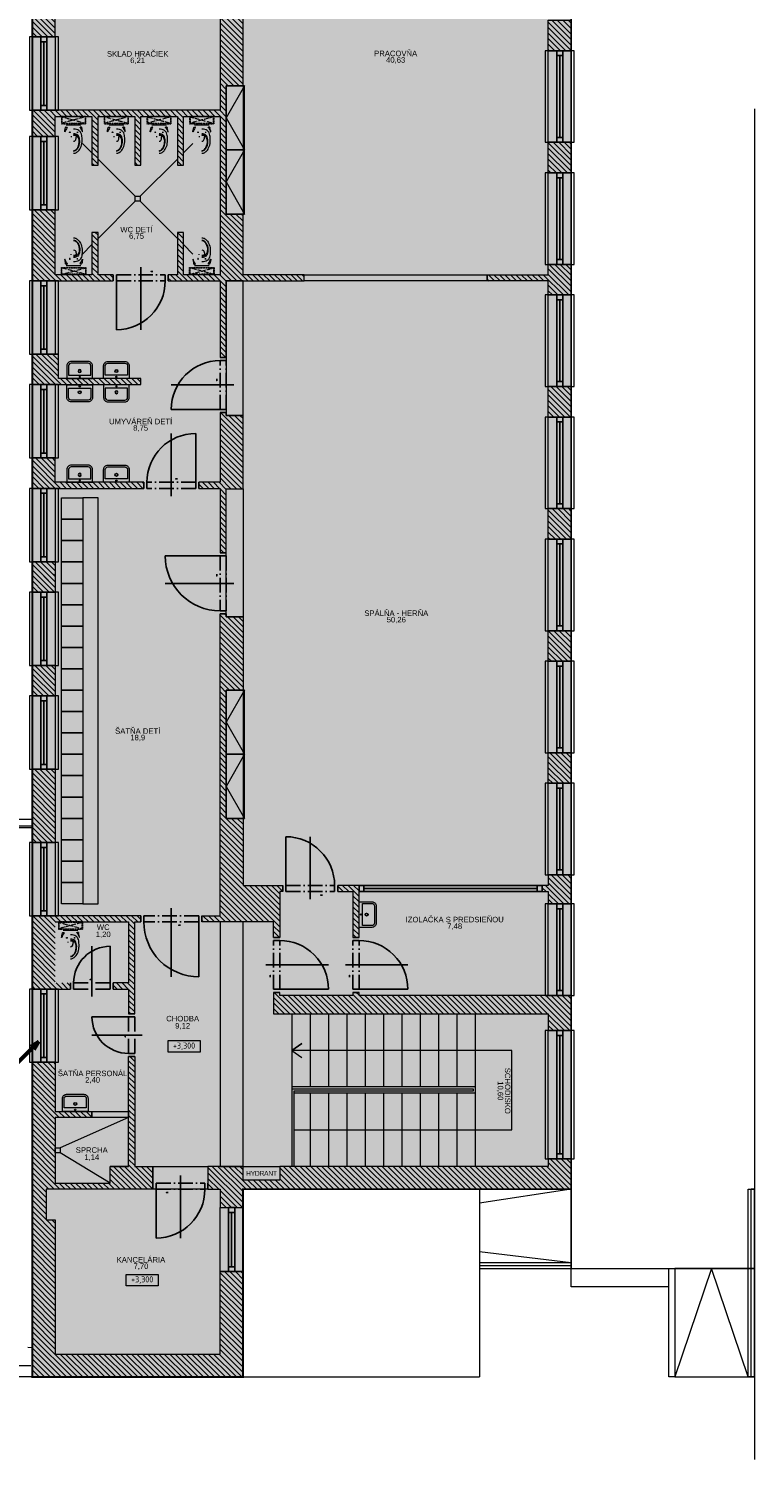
# Model space of a CAD drawing. Header units: millimetres. Extents: x 371321 to 690386, y -299082 to -101508.
# Tile 22 of 38: x 419688 to 431575, y -140048 to -116611. Entities that reach past the tile are written whole.
import ezdxf
from ezdxf.enums import TextEntityAlignment as Align

# ---------------------------------------------------------------- set-up
doc = ezdxf.new("R2010")
doc.units = ezdxf.units.MM
doc.header["$LTSCALE"] = 10
doc.header["$MEASUREMENT"] = 0
doc.linetypes.add('ACAD_ISO03W100', pattern=[30, 12, -18])
doc.linetypes.add('ACAD_ISO10W100', pattern=[18, 12, -3, 0, -3])
doc.layers.add('A47_ZARIADOVACKY_sanita', color=221, linetype='Continuous', lineweight=5)
doc.layers.add('ZTI-kan_st_splaskova', color=12, linetype='Continuous', lineweight=50)
doc.styles.add('ARIAL', font='arial.ttf')
doc.styles.add('ISOCP', font='isocp.shx', dxfattribs={"width": 0.9})
pattern_1 = [(315, (581898.624, 451177.61), (44.9012806, 44.9012806), [])]

# ---------------------------------------------------------------- blocks, each defined once
blk = doc.blocks.new('*U14')
for points in [[(-1120, 0), (-1200, 0), (-1200, 100), (-1120, 100)], [(0, 0), (-80, 0), (-80, 100), (0, 100)]]:
    blk.add_lwpolyline(points, close=True)
for points in [[(-1120, 100), (-80, 100)], [(-1120, 50), (-80, 50)], [(-1120, 0), (-80, 0)]]:
    blk.add_lwpolyline(points)
blk = doc.blocks.new('*U18')
for points in [[(-2020, 0), (-2100, 0), (-2100, 100), (-2020, 100)], [(0, 0), (-80, 0), (-80, 100), (0, 100)]]:
    blk.add_lwpolyline(points, close=True)
for points in [[(-2020, 100), (-80, 100)], [(-2020, 50), (-80, 50)], [(-2020, 0), (-80, 0)]]:
    blk.add_lwpolyline(points)
blk = doc.blocks.new('*U19')
for points in [[(-1420, 0), (-1500, 0), (-1500, 100), (-1420, 100)], [(0, 0), (-80, 0), (-80, 100), (0, 100)]]:
    blk.add_lwpolyline(points, close=True)
for points in [[(-1420, 100), (-80, 100)], [(-1420, 50), (-80, 50)], [(-1420, 0), (-80, 0)]]:
    blk.add_lwpolyline(points)
blk = doc.blocks.new('*U21')
for p, q in [((-50, 0), (-50, 100)), ((0, 0), (0, 100)), ((0, -800), (0, 0)), ((400, 224), (400, -800)), ((800, 0), (800, 100)), ((850, 0), (850, 100))]:
    blk.add_line(p, q)
at = {"linetype": 'ACAD_ISO10W100', "ltscale": 2}
for p, q in [((0, 100), (800, 100)), ((0, 0), (800, 0))]:
    blk.add_line(p, q, dxfattribs=at)
blk.add_lwpolyline([(200, 155), (230, 155), (230, 155), (200, 155)], close=True)
blk.add_arc((0, 0), 800, 270, 0)
blk = doc.blocks.new('*U22')
for points in [[(-2920, 0), (-3000, 0), (-3000, 100), (-2920, 100)], [(0, 0), (-80, 0), (-80, 100), (0, 100)]]:
    blk.add_lwpolyline(points, close=True)
for points in [[(-2920, 100), (-80, 100)], [(-2920, 50), (-80, 50)], [(-2920, 0), (-80, 0)]]:
    blk.add_lwpolyline(points)
blk = doc.blocks.new('*U23')
for p, q in [((-850, 0), (-850, 100)), ((-800, 0), (-800, 100)), ((-400, 224), (-400, -800)), ((0, 0), (0, 100)), ((0, -800), (0, 0)), ((50, 0), (50, 100))]:
    blk.add_line(p, q)
at = {"linetype": 'ACAD_ISO10W100', "ltscale": 2}
for p, q in [((0, 100), (-800, 100)), ((0, 0), (-800, 0))]:
    blk.add_line(p, q, dxfattribs=at)
blk.add_lwpolyline([(-600, 155), (-570, 155), (-570, 155), (-600, 155)], close=True)
blk.add_arc((0, 0), 800, 180, 270)
blk = doc.blocks.new('*U53')
for p, q in [((-400, -224), (-400, 800)), ((0, 800), (0, 0)), ((0, 0), (0, -100)), ((50, 0), (50, -100)), ((-850, 0), (-850, -100)), ((-800, 0), (-800, -100))]:
    blk.add_line(p, q)
at = {"linetype": 'ACAD_ISO10W100', "ltscale": 2}
for p, q in [((0, 0), (-800, 0)), ((0, -100), (-800, -100))]:
    blk.add_line(p, q, dxfattribs=at)
blk.add_lwpolyline([(-200, 55), (-170, 55), (-170, 55), (-200, 55)], close=True)
blk.add_arc((0, 0), 800, 90, 180)
blk = doc.blocks.new('*U54')
for p, q in [((0, 600), (0, 0)), ((300, -224), (300, 600)), ((-50, 0), (-50, -100)), ((0, 0), (0, -100)), ((600, 0), (600, -100)), ((650, 0), (650, -100))]:
    blk.add_line(p, q)
at = {"linetype": 'ACAD_ISO10W100', "ltscale": 2}
for p, q in [((0, 0), (600, 0)), ((0, -100), (600, -100))]:
    blk.add_line(p, q, dxfattribs=at)
blk.add_lwpolyline([(300, 55), (330, 55), (330, 55), (300, 55)], close=True)
blk.add_arc((0, 0), 600, 0, 90)
blk = doc.blocks.new('*U11')
for p, q in [((0, 900), (0, 0)), ((450, -224), (450, 900)), ((-50, 0), (-50, -100)), ((0, 0), (0, -100)), ((900, 0), (900, -100)), ((950, 0), (950, -100))]:
    blk.add_line(p, q)
at = {"linetype": 'ACAD_ISO10W100', "ltscale": 2}
for p, q in [((0, 0), (900, 0)), ((0, -100), (900, -100))]:
    blk.add_line(p, q, dxfattribs=at)
blk.add_lwpolyline([(300, 55), (330, 55), (330, 55), (300, 55)], close=True)
blk.add_arc((0, 0), 900, 0, 90)
blk = doc.blocks.new('*U26')
for p, q in [((-400, -224), (-400, 800)), ((0, 800), (0, 0)), ((0, 0), (0, -100)), ((50, 0), (50, -100)), ((-850, 0), (-850, -100)), ((-800, 0), (-800, -100))]:
    blk.add_line(p, q)
at = {"linetype": 'ACAD_ISO10W100', "ltscale": 2}
for p, q in [((0, 0), (-800, 0)), ((0, -100), (-800, -100))]:
    blk.add_line(p, q, dxfattribs=at)
blk.add_lwpolyline([(-500, 55), (-470, 55), (-470, 55), (-500, 55)], close=True)
blk.add_arc((0, 0), 800, 90, 180)
blk = doc.blocks.new('*U55')
for points in [[(-970, 0), (-1050, 0), (-1050, 100), (-970, 100)], [(0, 0), (-80, 0), (-80, 100), (0, 100)]]:
    blk.add_lwpolyline(points, close=True)
for points in [[(-970, 100), (-80, 100)], [(-970, 50), (-80, 50)], [(-970, 0), (-80, 0)]]:
    blk.add_lwpolyline(points)
blk = doc.blocks.new('wc ONE all')
at = {"layer": 'A47_ZARIADOVACKY_sanita'}
for p, q in [((-255.890457, 52.606141), (-273.256073, 52.603425)), ((-165.122986, 77.437424), (-187.622986, 77.437424)), ((-176.372986, 88.687424), (-176.372986, 66.187424)), ((-70.130188, 161.54052), (-70.130188, 133.461586)), ((-70.130188, 161.54052), (-70.130188, 133.461586)), ((-30, -150.59272), (-30, 150.59272)), ((-255.890457, -52.606123), (-273.256073, -52.603403)), ((-255.890457, -52.606123), (-273.256073, -52.603403)), ((-165.122986, -77.437408), (-187.622986, -77.437408)), ((-176.372986, -66.187408), (-176.372986, -88.687408)), ((-70.130188, -161.540504), (-70.130188, -133.46157))]:
    blk.add_line(p, q, dxfattribs=at)
at = {"layer": 'A47_ZARIADOVACKY_sanita', "linetype": 'ACAD_ISO03W100', "ltscale": 0.05}
for p, q in [((140, 240), (10, -240)), ((140, -240), (10, 240))]:
    blk.add_line(p, q, dxfattribs=at)
at = {"layer": 'A47_ZARIADOVACKY_sanita'}
for points in [[(-170.130188, 182.158577), (-169.027237, 183.049736), (-165.858551, 183.308434), (-160.843307, 183.002297), (-154.212585, 182.18322)], [(-169.317169, 180.879052), (-169.766373, 181.355523), (-170.03862, 181.782616), (-170.130188, 182.158577)], [(-154.212585, 173.107384), (-160.998886, 176.052803), (-166.16156, 178.703011), (-169.317169, 180.879052)], [(-154.212585, 182.18322), (-129.738174, 178.040169), (-104.034531, 172.450417), (-77.955353, 165.231011)], [(-77.955353, 133.308831), (-103.347336, 148.648583), (-129.032776, 161.976204), (-154.212585, 173.107384)], [(-70.130188, 161.54052), (-71.249313, 162.546059), (-74.141067, 163.888787), (-78.130188, 165.285729)], [(-78.130188, 133.423409), (-77.846924, 133.238961), (-77.56105, 133.059166), (-77.272797, 132.884453)], [(-77.272797, 132.884453), (-73.556702, 131.327004), (-71.048752, 131.57444), (-70.130188, 133.461586)], [(-169.317169, -180.879036), (-169.766373, -181.355491), (-170.03862, -181.782585), (-170.130188, -182.158561)], [(-170.130188, -182.158561), (-169.027237, -183.049705), (-165.858551, -183.308418), (-160.843307, -183.002265), (-154.212585, -182.183204)], [(-154.212585, -173.107368), (-160.998886, -176.052787), (-166.16156, -178.702995), (-169.317169, -180.879036)], [(-77.955353, -133.308815), (-103.347336, -148.648567), (-129.032776, -161.976188), (-154.212585, -173.107368)], [(-154.212585, -182.183204), (-129.738174, -178.040153), (-104.034531, -172.450386), (-77.955353, -165.230995)], [(-78.130188, -133.423393), (-77.846924, -133.238937), (-77.56105, -133.059143), (-77.272797, -132.884437)], [(-70.130188, -161.540504), (-71.249313, -162.546043), (-74.141067, -163.888771), (-78.130188, -165.285713)], [(-77.272797, -132.884437), (-73.556702, -131.32698), (-71.048752, -131.574417), (-70.130188, -133.46157)]]:
    blk.add_lwpolyline(points, dxfattribs=at)
at = {"layer": 'A47_ZARIADOVACKY_sanita', "linetype": 'ACAD_ISO03W100', "ltscale": 0.06}
blk.add_lwpolyline([(0, -250), (150, -250), (150, 250), (0, 250)], close=True, dxfattribs=at)
at = {"layer": 'A47_ZARIADOVACKY_sanita', "linetype": 'ACAD_ISO03W100', "ltscale": 0.04}
blk.add_lwpolyline([(10, -240), (140, -240), (140, 240), (10, 240)], close=True, dxfattribs=at)
at = {"layer": 'A47_ZARIADOVACKY_sanita'}
blk.add_circle((-176.372986, 77.437424), 7.5, dxfattribs=at)
for centre, radius, start, end in [((-316.598633, 0.00001), 43.942142, 179.9999960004, 230.6836779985), ((-316.598633, 0.00001), 43.942142, 179.9999960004, 230.6836779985), ((-480.153778, 0.00001), 236.657623, 348.7506870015, 0.0000000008), ((-480.153778, 0.00001), 236.657623, 348.7506870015, 0.0000000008), ((-358.416656, 0.00001), 127.985931, 343.4479829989, 0.0000000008), ((-492.211365, 0.000012), 113.878433, 180.0000909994, 212.1136400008), ((-424.078278, 42.762307), 194.319336, 212.1136400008, 233.1234399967), ((-492.211365, 0.000012), 68.878433, 180.0001019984, 212.1136739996), ((-492.211365, 0.000012), 61.33696, 180.0000679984, 212.1136669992), ((-424.078278, 42.762314), 149.319321, 212.1136510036, 233.1234399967), ((-424.078278, 42.762307), 141.777832, 212.1136470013, 233.1234360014), ((-377.183289, 105.273705), 272.465393, 233.1232069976, 244.0386580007), ((-377.183289, 105.273705), 272.465393, 233.1232069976, 244.0386580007), ((-377.183289, 105.273705), 227.465393, 233.1231919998, 253.6242679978), ((-377.183289, 105.273705), 219.923935, 233.1233899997, 239.863861), ((-352.092804, 156.805214), 329.780609, 244.0386730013, 266.1574330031), ((-365.016876, 149.546929), 264.580261, 242.3995440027, 272.4943159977), ((-356.918121, 174.236824), 299.34436, 253.6242600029, 276.5919039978), ((-324.683838, 564.887825), 738.782654, 266.1574169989, 269.0544279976), ((-361.03421, 58.12352), 173.070129, 272.4944529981, 288.0508580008), ((-299.81842, 20.48948), 70.426003, 230.6835779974, 258.5331500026), ((-299.81842, 20.48948), 70.425995, 230.6836009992, 258.533173), ((-328.631378, 325.698098), 499.560364, 269.0544279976, 280.2865450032), ((-328.631378, 325.698098), 499.560364, 269.0544279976, 280.2865450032), ((-344.885834, 70.117035), 194.531693, 276.5919270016, 293.1559749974), ((-273.256073, 151.436394), 204.039795, 258.5331340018, 269.9999010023), ((-273.256073, 151.436394), 204.039795, 258.5331340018, 269.9999010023), ((-345.923889, 11.758568), 124.305099, 288.0507199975, 306.571465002), ((-331.199036, -8.089084), 99.591743, 306.5715329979, 343.4480290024), ((-308.230347, -15.588206), 101.316711, 293.156075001, 341.7274019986), ((-255.889206, -44.606123), 8.000015, 269.9909969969, 348.7507319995), ((-255.889206, -44.606123), 8.000015, 269.9910129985, 348.7507319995), ((-276.263809, 37.155526), 206.304169, 280.2866589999, 295.085709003), ((-355.44046, 0.000006), 151.033783, 341.7273710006, 359.9999849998), ((-237.697922, -45.227571), 115.340988, 295.0856630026, 326.1162410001), ((-269.672165, -23.75494), 153.856232, 326.1162410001, 345.8050539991), ((-363.768982, 0.046383), 250.916595, 345.8050539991, 359.9893950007)]:
    blk.add_arc(centre, radius, start, end, dxfattribs=at)
blk = doc.blocks.new('ghjm')
at = {"layer": 'A47_ZARIADOVACKY_sanita', "ltscale": 30}
for points in [[(181596, -1340), (181596, -920), (181806, -920, -0.414214), (181876, -990), (181876, -1270, -0.414214), (181806, -1340)], [(181652, -1312), (181652, -948), (181806, -948, -0.414214), (181848, -990), (181848, -1270, -0.414214), (181806, -1312)]]:
    blk.add_lwpolyline(points, format="xyb", close=True, dxfattribs=at)
at = {"layer": 'A47_ZARIADOVACKY_sanita'}
for centre, radius in [((181624, -1130), 10), ((181719, -1130), 25), ((181719, -1130), 20)]:
    blk.add_circle(centre, radius, dxfattribs=at)
blk = doc.blocks.new('Popis miestnosti')
at = {"ltscale": 30, "style": 'ARIAL'}
blk.add_attdef('CISLO', text='', height=180, dxfattribs=at).set_placement((0, -120), align=Align.MIDDLE)
at = {"ltscale": 30, "style": 'ISOCP', "width": 0.9}
for tag, p in [('MIESTNOST', (0, -308)), ('PLOCHA', (0, -433))]:
    blk.add_attdef(tag, text='', height=90, dxfattribs=at).set_placement(p, align=Align.MIDDLE)
blk = doc.blocks.new('*U10')
for p, q in [((0, 800), (0, 0)), ((400, -224), (400, 800)), ((-50, 0), (-50, -100)), ((0, 0), (0, -100)), ((800, 0), (800, -100)), ((850, 0), (850, -100))]:
    blk.add_line(p, q)
at = {"linetype": 'ACAD_ISO10W100', "ltscale": 2}
for p, q in [((0, 0), (800, 0)), ((0, -100), (800, -100))]:
    blk.add_line(p, q, dxfattribs=at)
blk.add_lwpolyline([(300, 55), (330, 55), (330, 55), (300, 55)], close=True)
blk.add_arc((0, 0), 800, 0, 90)
blk = doc.blocks.new('Podklad')
at = {"lineweight": 0}
h = blk.add_hatch(dxfattribs=at)
h.set_pattern_fill('DOTS', color=252, scale=120, angle=321)
h.set_pattern_definition([(321, (51759.9, 44328.72), (193.90869, 88.10354), [0, -190.5])])
h.paths.add_polyline_path([(426175, -107273), (426175, -101523), (422950, -101523), (420050, -101523), (416375, -101523), (411975, -101523), (411725, -101523), (411725, -101898), (411725, -107273), (411725, -112273), (411725, -112648), (419750, -112648), (419750, -138698), (423200, -138698), (423200, -135623), (428575, -135623), (428575, -112273), (426175, -112273)])
h = blk.add_hatch(dxfattribs=at)
h.set_pattern_fill('ANSI31', color=252, scale=20, angle=270)
h.set_pattern_definition([(315, (631440.826, 410348.87), (44.9012806, 44.9012806), [])])
h.paths.add_polyline_path([(428200, -112648), (428200, -112973), (428575, -112973), (428575, -112273), (420575, -112273), (420575, -111823), (419750, -111823), (419750, -114348), (420125, -114348), (420125, -112648), (422075, -112648), (422075, -112848), (422225, -112848), (422225, -112648), (422825, -112648), (422825, -113548), (422225, -113548), (422225, -113448), (422075, -113448), (422075, -113698), (422825, -113698), (422825, -114248), (422925, -114248), (423200, -114248), (423200, -112648)])
h.paths.add_polyline_path([(420275, -112348), (420050, -112348), (420050, -112123), (420275, -112123)], flags=16)
h.paths.add_polyline_path([(428575, -114973), (428575, -114473), (428200, -114473), (428200, -114973)])
h.paths.add_polyline_path([(428575, -116973), (428575, -116473), (428200, -116473), (428200, -116973)])
h.paths.add_polyline_path([(428575, -118973), (428575, -118473), (428200, -118473), (428200, -118973)])
h.paths.add_polyline_path([(428575, -120973), (428575, -120473), (428200, -120473), (428200, -120643), (427200, -120643), (427200, -120743), (428200, -120743), (428200, -120973)])
h.paths.add_polyline_path([(428575, -122973), (428575, -122473), (428200, -122473), (428200, -122973)])
h.paths.add_polyline_path([(428575, -124973), (428575, -124473), (428200, -124473), (428200, -124973)])
h.paths.add_polyline_path([(428575, -126973), (428575, -126473), (428200, -126473), (428200, -126973)])
h.paths.add_polyline_path([(428575, -128973), (428575, -128473), (428200, -128473), (428200, -128973)])
h.paths.add_polyline_path([(428575, -130948), (428575, -130473), (428200, -130473), (428200, -130648), (428100, -130648), (428100, -130748), (428200, -130748), (428200, -130948)])
h.paths.add_polyline_path([(428575, -133023), (428575, -132448), (428150, -132448), (425100, -132448), (425100, -132398), (425000, -132398), (425000, -132448), (423800, -132448), (423800, -132398), (423700, -132398), (423700, -132448), (423700, -132748), (428200, -132748), (428200, -133023)])
h.paths.add_polyline_path([(428575, -135623), (428575, -135123), (428200, -135123), (428200, -135248), (423800, -135248), (423800, -135473), (423200, -135473), (423200, -135248), (422625, -135248), (422625, -135623), (422825, -135623), (422825, -135923), (423200, -135923), (423200, -135623)])
h.paths.add_polyline_path([(423200, -138698), (423200, -138323), (423200, -136973), (422825, -136973), (422825, -138323), (420125, -138323), (420125, -136123), (419975, -136123), (419975, -135623), (420475, -135623), (421025, -135623), (421725, -135623), (421725, -135523), (421725, -135248), (421425, -135248), (421425, -133448), (421325, -133448), (421325, -135248), (421025, -135248), (421025, -135523), (420125, -135523), (420125, -134448), (420725, -134448), (420725, -134348), (420125, -134348), (420125, -133543), (419750, -133543), (419750, -134348), (419750, -138698)])
h.paths.add_polyline_path([(420125, -132343), (420375, -132343), (420375, -132243), (420125, -132243), (420125, -131143), (419750, -131143), (419750, -132343)])
h.paths.add_polyline_path([(420175, -131243), (420175, -131243), (420575, -131243), (421325, -131243), (421325, -132243), (421075, -132243), (421075, -132343), (421325, -132343), (421325, -132748), (421425, -132748), (421425, -131243), (421525, -131243), (421525, -131143), (420125, -131143), (420125, -131243)])
h.paths.add_polyline_path([(420125, -129943), (420125, -128743), (419750, -128743), (419750, -129943)])
h.paths.add_polyline_path([(420125, -127543), (420125, -127043), (419750, -127043), (419750, -127543)])
h.paths.add_polyline_path([(420175, -124143), (421575, -124143), (421575, -124043), (420125, -124043), (420125, -123643), (419750, -123643), (419750, -124143)])
h.paths.add_polyline_path([(420125, -122443), (421525, -122443), (421525, -122343), (420175, -122343), (420175, -121943), (419750, -121943), (419750, -122443)])
h.paths.add_polyline_path([(420125, -120743), (421075, -120743), (421075, -120643), (420825, -120643), (420825, -119948), (420725, -119948), (420725, -120640), (420125, -120640), (420125, -119578), (419750, -119578), (419750, -120743)])
h.paths.add_polyline_path([(420125, -118378), (420125, -118048), (420725, -118048), (420725, -118848), (420825, -118848), (420825, -118048), (421425, -118048), (421425, -118848), (421525, -118848), (421525, -118048), (422125, -118048), (422125, -118848), (422225, -118848), (422225, -118048), (422825, -118048), (422825, -120643), (422225, -120643), (422225, -119948), (422125, -119948), (422125, -120643), (421975, -120643), (421975, -120743), (422825, -120743), (422825, -121998), (422925, -121998), (422925, -120743), (424200, -120743), (424200, -120643), (423200, -120643), (423200, -119648), (422925, -119648), (422925, -117548), (423200, -117548), (423200, -116348), (422825, -116348), (422825, -117948), (419750, -117948), (419750, -118378)])
h.paths.add_polyline_path([(420125, -116748), (420125, -115648), (422925, -115648), (422925, -115548), (422825, -115548), (419750, -115548), (419750, -116748)])
h.paths.add_polyline_path([(423200, -124148), (423200, -122948), (422925, -122948), (422925, -122898), (422825, -122898), (422825, -124043), (422475, -124043), (422475, -124143), (422825, -124143), (422825, -125198), (422925, -125198), (422925, -124148)])
h.paths.add_polyline_path([(423200, -127448), (423200, -126248), (422925, -126248), (422925, -126198), (422825, -126198), (422825, -131143), (422525, -131143), (422525, -131243), (423700, -131243), (423700, -131498), (423800, -131498), (423800, -130748), (423850, -130748), (423850, -130648), (423200, -130648), (423200, -129548), (422925, -129548), (422925, -127448)])
h.paths.add_polyline_path([(425000, -130748), (425000, -131498), (425100, -131498), (425100, -130648), (424750, -130648), (424750, -130748)])
h = blk.add_hatch(dxfattribs=at)
h.set_pattern_fill('ANSI31', color=252, scale=20, angle=270)
h.set_pattern_definition(pattern_1)
h.paths.add_polyline_path([(420125, -125843), (420125, -125343), (419750, -125343), (419750, -125843)])
h = blk.add_hatch(dxfattribs=at)
h.set_pattern_fill('ANSI31', color=252, scale=20, angle=270)
h.set_pattern_definition(pattern_1)
h.paths.add_polyline_path([(420125, -125843), (420125, -125548), (419750, -125548), (419750, -125843)])
at = {"color": 252, "lineweight": 0}
for p, q in [((431575, -117923), (431575, -140048, -50)), ((419750, -129698), (419750, -129548)), ((420125, -130338), (420125, -130338)), ((424000, -132748), (424000, -135248)), ((424300, -132748), (424300, -133948)), ((424600, -132748), (424600, -133948)), ((424900, -132748), (424900, -133948)), ((425200, -132748), (425200, -133948)), ((425500, -132748), (425500, -133948)), ((425800, -132748), (425800, -133948)), ((426100, -132748), (426100, -133948)), ((426400, -132748), (426400, -133948)), ((426700, -132748), (426700, -133948)), ((427000, -132748), (427000, -135248)), ((419750, -138698), (419750, -133898, -50)), ((427000, -133948), (424000, -133948)), ((427000, -134048), (424030, -134048)), ((424300, -134048), (424300, -135248)), ((424600, -134048), (424600, -135248)), ((424900, -134048), (424900, -135248)), ((425200, -134048), (425200, -135248)), ((425500, -134048), (425500, -135248)), ((425800, -134048), (425800, -135248)), ((426100, -134048), (426100, -135248)), ((426400, -134048), (426400, -135248)), ((426700, -134048), (426700, -135248)), ((421325, -135248), (421025, -135248)), ((427075, -135623), (427075, -138698)), ((423200, -135923), (423200, -136973)), ((427075, -136823), (428575, -136823)), ((427075, -136873), (428575, -136873)), ((419475, -138511), (419725, -138511)), ((423200, -138698), (427075, -138698))]:
    blk.add_line(p, q, dxfattribs=at)
at = {"color": 252, "lineweight": 0, "ltscale": 5}
for p, q in [((420571, -118494), (420725, -118648)), ((422380, -118494), (422225, -118648)), ((420825, -118748), (421435, -119358)), ((422125, -118748), (421515, -119358)), ((421435, -119438), (420825, -120048)), ((421515, -119438), (422125, -120048)), ((420725, -120148), (420571, -120303)), ((422225, -120148), (422380, -120303)), ((421325, -134448), (420205, -134946)), ((421025, -135523), (420205, -135026))]:
    blk.add_line(p, q, dxfattribs=at)
at = {"color": 252, "lineweight": 0, "const_width": 30}
blk.add_lwpolyline([(419750, -112648), (419750, -138698), (423200, -138698), (423200, -135623), (427075, -135623), (427075, -135623), (428575, -135623), (428575, -112273)], dxfattribs=at)
at = {"color": 252, "lineweight": 0}
for points in [[(419750, -138698), (419450, -138698), (419450, -112648)], [(419750, -115548), (419750, -116748), (420125, -116748), (420125, -115648), (422925, -115648), (422925, -115548), (419750, -115548)], [(419750, -118378), (420125, -118378), (420125, -118048), (420725, -118048), (420725, -118848), (420825, -118848), (420825, -118048), (421425, -118048), (421425, -118848), (421525, -118848), (421525, -118048), (422125, -118048), (422125, -118848), (422225, -118848), (422225, -118048), (422825, -118048), (422825, -120643), (422225, -120643), (422225, -119948), (422125, -119948), (422125, -120643), (421975, -120643), (421975, -120743), (422825, -120743), (422825, -121998), (422925, -121998), (422925, -120743), (424200, -120743), (424200, -120643), (423200, -120643), (423200, -119648), (422925, -119648), (422925, -117548), (423200, -117548), (423200, -116348)], [(422825, -116348), (422825, -117948), (419750, -117948), (419750, -119148)], [(423225, -117548), (422925, -117548), (422925, -118598), (423225, -118598), (423225, -117548), (422925, -118073), (423225, -118598)], [(423225, -118598), (422925, -118598), (422925, -119648), (423225, -119648), (423225, -118598), (422925, -119123), (423225, -119648)], [(419750, -120743), (420125, -120743), (420125, -120743), (421075, -120743), (421075, -120643), (420825, -120643), (420825, -119948), (420725, -119948), (420725, -120643), (420125, -120643), (420125, -119578), (419750, -119578), (419750, -120743)], [(428575, -120473), (428575, -120973), (428200, -120973), (428200, -120743), (427200, -120743), (427200, -120643), (428200, -120643), (428200, -120473), (428575, -120473)], [(419750, -122443), (420125, -122443), (420125, -122443), (421525, -122443), (421525, -122343), (420175, -122343), (420175, -121943), (419750, -121943), (419750, -122443)], [(422925, -122898), (422825, -122898), (422825, -124043), (422475, -124043), (422475, -124143), (422825, -124143), (422825, -125198), (422925, -125198), (422925, -124148), (423200, -124148), (423200, -122948), (422925, -122948), (422925, -122898)], [(419750, -124143), (421575, -124143), (421575, -124043), (420125, -124043), (420125, -123643), (419750, -123643), (419750, -124143)], [(422925, -126198), (422925, -126248), (423200, -126248), (423200, -127448), (422925, -127448), (422925, -129548), (423200, -129548), (423200, -130648), (423850, -130648), (423850, -130748), (423800, -130748), (423800, -131498), (423700, -131498), (423700, -131243), (422525, -131243), (422525, -131143), (422825, -131143), (422825, -126198), (422925, -126198)], [(423225, -127448), (422925, -127448), (422925, -128498), (423225, -128498), (423225, -127448), (422925, -127973), (423225, -128498)], [(423225, -128498), (422925, -128498), (422925, -129548), (423225, -129548), (423225, -128498), (422925, -129023), (423225, -129548)], [(419525, -138218), (403030, -138218), (403030, -129698), (419750, -129699), (419750, -138219), (419675, -138218)], [(428575, -130473), (428200, -130473), (428200, -130648), (428100, -130648), (428100, -130748), (428200, -130748), (428200, -130948), (428575, -130948), (428575, -130473)], [(424750, -130648), (424750, -130748), (425000, -130748), (425000, -131498), (425100, -131498), (425100, -130648), (424750, -130648)], [(420125, -131243), (421325, -131243), (421325, -132243), (421075, -132243), (421075, -132343), (421325, -132343), (421325, -132748), (421425, -132748), (421425, -131243), (421525, -131243), (421525, -131143), (420125, -131143), (420125, -131143), (419750, -131143), (419750, -132343)], [(419750, -132343), (420125, -132343), (420125, -132343), (420375, -132343), (420375, -132243)], [(428575, -132448), (425100, -132448), (425100, -132398), (425000, -132398), (425000, -132448), (423800, -132448), (423800, -132398), (423700, -132398), (423700, -132448), (423700, -132748), (428200, -132748), (428200, -133023), (428575, -133023), (428575, -132448)], [(424030, -134648), (427600, -134648), (427600, -133348), (424000, -133348), (424164, -133233), (424000, -133348), (424164, -133463)], [(424030, -134648), (427600, -134648), (427600, -133348), (424000, -133348)], [(424000, -133978), (426970, -133978), (426970, -134018), (424030, -134018), (424030, -135248)], [(428575, -135123), (428200, -135123), (428200, -135248), (423800, -135248), (423800, -135473), (423200, -135473), (423200, -135248), (422625, -135248), (422625, -135623), (422825, -135623), (422825, -135923), (423200, -135923), (423200, -135623), (428575, -135623), (428575, -135123)], [(427075, -136923), (428575, -136923), (428575, -135623), (427075, -135623)], [(428575, -135623), (427075, -135853)], [(428575, -135623), (428575, -136923), (431575, -136923), (431575, -135623), (431525, -135623)], [(431575, -138698), (431475, -138698), (431475, -135623), (431575, -135623)], [(431575, -138698), (431525, -138698), (431525, -135623)], [(427075, -136643), (428575, -136823)], [(430175, -137223), (428575, -137223), (428575, -136923), (430275, -136923), (430275, -137223)], [(430275, -138698), (430175, -138698), (430175, -136923)], [(431475, -138698), (430875, -136923), (430275, -138698)]]:
    blk.add_lwpolyline(points, dxfattribs=at)
for points in [[(428575, -116473), (428575, -116973), (428200, -116973), (428200, -116473)], [(420175, -117948), (420175, -116748), (419700, -116748), (419700, -117948)], [(420125, -116748), (420125, -117948), (419750, -117948), (419750, -116748)], [(428625, -118473), (428625, -116973), (428150, -116973), (428150, -118473)], [(428575, -116973), (428575, -118473), (428200, -118473), (428200, -116973)], [(423200, -117548), (423200, -119648), (422925, -119648), (422925, -117548)], [(420175, -119578), (420175, -118378), (419700, -118378), (419700, -119578)], [(420125, -118378), (420125, -119578), (419750, -119578), (419750, -118378)], [(428575, -118473), (428575, -118973), (428200, -118973), (428200, -118473)], [(428625, -120473), (428625, -118973), (428150, -118973), (428150, -120473)], [(428575, -118973), (428575, -120473), (428200, -120473), (428200, -118973)], [(427200, -120643), (427200, -120743), (424200, -120743), (424200, -120643)], [(420175, -121943), (420175, -120743), (419700, -120743), (419700, -121943)], [(420125, -120743), (420125, -121943), (419750, -121943), (419750, -120743)], [(423200, -122948), (423200, -120743), (422925, -120743), (422925, -122948)], [(428625, -122473), (428625, -120973), (428150, -120973), (428150, -122473)], [(428575, -120973), (428575, -122473), (428200, -122473), (428200, -120973)], [(420175, -123643), (420175, -122443), (419700, -122443), (419700, -123643)], [(420125, -122443), (420125, -123643), (419750, -123643), (419750, -122443)], [(428575, -122473), (428575, -122973), (428200, -122973), (428200, -122473)], [(428625, -124473), (428625, -122973), (428150, -122973), (428150, -124473)], [(428575, -122973), (428575, -124473), (428200, -124473), (428200, -122973)], [(420175, -125343), (420175, -124143), (419700, -124143), (419700, -125343)], [(420125, -124143), (420125, -125343), (419750, -125343), (419750, -124143)], [(423200, -124148), (423200, -126248), (422925, -126248), (422925, -124148)], [(420575, -124298), (420575, -124648), (420225, -124648), (420225, -124298)], [(420575, -124298), (420575, -130948), (420825, -130948), (420825, -124298)], [(420575, -124648), (420575, -124998), (420225, -124998), (420225, -124648)], [(428575, -124473), (428575, -124973), (428200, -124973), (428200, -124473)], [(420575, -124998), (420575, -125348), (420225, -125348), (420225, -124998)], [(428625, -126473), (428625, -124973), (428150, -124973), (428150, -126473)], [(428575, -124973), (428575, -126473), (428200, -126473), (428200, -124973)], [(420125, -125343), (420125, -125843), (419750, -125843), (419750, -125343)], [(420575, -125348), (420575, -125698), (420225, -125698), (420225, -125348)], [(420175, -127043), (420175, -125843), (419700, -125843), (419700, -127043)], [(420125, -125843), (420125, -127043), (419750, -127043), (419750, -125843)], [(420575, -125698), (420575, -126048), (420225, -126048), (420225, -125698)], [(420575, -126048), (420575, -126398), (420225, -126398), (420225, -126048)], [(420575, -126398), (420575, -126748), (420225, -126748), (420225, -126398)], [(428575, -126473), (428575, -126973), (428200, -126973), (428200, -126473)], [(420575, -126748), (420575, -127098), (420225, -127098), (420225, -126748)], [(428625, -128473), (428625, -126973), (428150, -126973), (428150, -128473)], [(428575, -126973), (428575, -128473), (428200, -128473), (428200, -126973)], [(420125, -127043), (420125, -127543), (419750, -127543), (419750, -127043)], [(420575, -127098), (420575, -127448), (420225, -127448), (420225, -127098)], [(420575, -127448), (420575, -127798), (420225, -127798), (420225, -127448)], [(420575, -127448), (420575, -127798), (420225, -127798), (420225, -127448)], [(423200, -127448), (423200, -129548), (422925, -129548), (422925, -127448)], [(420175, -128743), (420175, -127543), (419700, -127543), (419700, -128743)], [(420125, -127543), (420125, -128743), (419750, -128743), (419750, -127543)], [(420575, -127798), (420575, -128148), (420225, -128148), (420225, -127798)], [(420575, -128148), (420575, -128498), (420225, -128498), (420225, -128148)], [(420575, -128498), (420575, -128848), (420225, -128848), (420225, -128498)], [(428575, -128473), (428575, -128973), (428200, -128973), (428200, -128473)], [(419750, -128743), (420125, -128743), (420125, -129943), (419750, -129943)], [(420575, -128848), (420575, -129198), (420225, -129198), (420225, -128848)], [(428625, -130473), (428625, -128973), (428150, -128973), (428150, -130473)], [(428575, -128973), (428575, -130473), (428200, -130473), (428200, -128973)], [(420575, -129198), (420575, -129548), (420225, -129548), (420225, -129198)], [(402930, -129558), (419750, -129558), (419750, -129678), (402930, -129678)], [(420575, -129548), (420575, -129898), (420225, -129898), (420225, -129548)], [(402500, -129698), (419750, -129699), (419750, -138699), (402500, -138698)], [(420175, -131143), (420175, -129943), (419700, -129943), (419700, -131143)], [(420125, -129943), (420125, -131143), (419750, -131143), (419750, -129943)], [(420575, -129898), (420575, -130248), (420225, -130248), (420225, -129898)], [(420575, -130248), (420575, -130598), (420225, -130598), (420225, -130248)], [(420575, -130598), (420575, -130948), (420225, -130948), (420225, -130598)], [(428625, -132448), (428625, -130948), (428150, -130948), (428150, -132448)], [(428575, -130948), (428575, -132448), (428200, -132448), (428200, -130948)], [(423200, -135248), (423200, -131243), (422825, -131243), (422825, -135248)], [(420175, -133543), (420175, -132343), (419700, -132343), (419700, -133543)], [(420125, -132343), (420125, -133543), (419750, -133543), (419750, -132343)], [(428625, -135123), (428625, -133023), (428150, -133023), (428150, -135123)], [(428575, -133023), (428575, -135123), (428200, -135123), (428200, -133023)], [(420725, -134348), (420725, -134448), (420125, -134448), (420125, -135523), (421025, -135523), (421025, -135248), (421325, -135248), (421325, -133448), (421425, -133448), (421425, -135248), (421725, -135248), (421725, -135623), (421025, -135623), (421025, -135623), (420475, -135623), (420475, -135623), (419975, -135623), (419975, -136123), (420125, -136123), (420125, -138323), (422825, -138323), (422825, -136973), (423200, -136973), (423200, -138323), (423200, -138323), (423200, -138698), (419750, -138698), (419750, -133543), (420125, -133543), (420125, -134348)], [(421325, -134448), (420725, -134448), (420725, -134348), (421325, -134348)], [(421725, -135248), (422625, -135248), (422625, -135623), (421725, -135623)], [(423800, -135248), (423800, -135473), (423200, -135473), (423200, -135248)], [(423200, -135923), (423200, -136973), (422825, -136973), (422825, -135923)], [(431575, -138698), (431575, -136923), (430275, -136923), (430275, -138698)]]:
    blk.add_lwpolyline(points, close=True, dxfattribs=at)
at = {"color": 252, "lineweight": 0, "ltscale": 5}
for points in [[(421515, -119438), (421435, -119438), (421435, -119358), (421515, -119358)], [(420205, -134946), (420205, -135026), (420125, -135026), (420125, -134946)]]:
    blk.add_lwpolyline(points, close=True, dxfattribs=at)
at = {"color": 252, "lineweight": 0, "ltscale": 10, "elevation": -50}
for points in [[(421972, -133188), (422497, -133188), (422497, -133376), (421972, -133376)], [(421286, -137017), (421811, -137017), (421811, -137205), (421286, -137205)]]:
    blk.add_lwpolyline(points, close=True, dxfattribs=at)
at = {"color": 252, "lineweight": 0}
for name, p, rotation in [('*U14', (419988, -116748), 89.99999999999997), ('*U19', (428438, -116973), 89.99999999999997), ('*U14', (419988, -118378), 89.99999999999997), ('*U19', (428438, -118973), 89.99999999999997), ('*U14', (419988, -120743), 89.99999999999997), ('*U19', (428438, -120973), 89.99999999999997), ('*U14', (419988, -122443), 89.99999999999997), ('*U19', (428438, -122973), 89.99999999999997), ('*U14', (419988, -124143), 89.99999999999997), ('*U19', (428438, -124973), 89.99999999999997), ('*U14', (419988, -125843), 89.99999999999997), ('*U19', (428438, -126973), 89.99999999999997), ('*U14', (419988, -127543), 89.99999999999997), ('*U19', (428438, -128973), 89.99999999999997), ('*U14', (419988, -129943), 89.99999999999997), ('*U23', (423900, -130648), 180.0000000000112), ('*U19', (428438, -130948), 89.99999999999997), ('*U11', (422475, -131243), 180.0000000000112), ('*U21', (423800, -132348), 90.00000000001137), ('*U21', (425100, -132348), 90.00000000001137), ('*U14', (419988, -132343), 89.99999999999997), ('*U18', (428438, -133023), 89.99999999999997), ('*U53', (421775, -135623), 180.0000000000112), ('*U55', (423063, -135923), 89.99999999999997)]:
    blk.add_blockref(name, p, dxfattribs=dict(at, rotation=rotation))
at = {"color": 252, "linetype": 'Continuous', "lineweight": 0}
ref = blk.add_blockref('Popis miestnosti', (421474, -116705), dxfattribs=at)
ref.add_attrib('PLOCHA', '6,21', dxfattribs={"ltscale": 30, "height": 90, "style": 'ARIAL'}).set_placement((421474, -117138), align=Align.MIDDLE)
ref.add_attrib('MIESTNOST', 'SKLAD HRAČIEK', dxfattribs={"ltscale": 30, "height": 90, "style": 'ARIAL'}).set_placement((421474, -117013), align=Align.MIDDLE)
ref = blk.add_blockref('Popis miestnosti', (425700, -116698), dxfattribs=at)
ref.add_attrib('PLOCHA', '40,63', dxfattribs={"ltscale": 30, "height": 90, "style": 'ARIAL'}).set_placement((425700, -117131), align=Align.MIDDLE)
ref.add_attrib('MIESTNOST', 'PRACOVŇA', dxfattribs={"ltscale": 30, "height": 90, "style": 'ARIAL'}).set_placement((425700, -117006), align=Align.MIDDLE)
at = {"color": 252, "lineweight": 0, "ltscale": 5, "yscale": 0.8, "zscale": 0.8}
for p, xscale, rotation in [((420425, -118168), 0.8, 89.99999999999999), ((421125, -118168), 0.8, 89.99999999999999), ((421825, -118168), 0.8, 89.99999999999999), ((422525, -118168), 0.8, 89.99999999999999), ((420425, -120523), -0.8, 89.9999999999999), ((422525, -120523), -0.8, 89.9999999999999), ((420375, -131363), 0.8, 89.99999999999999)]:
    blk.add_blockref('wc ONE all', p, dxfattribs=dict(at, xscale=xscale, rotation=rotation))
at = {"color": 252, "linetype": 'Continuous', "lineweight": 0}
ref = blk.add_blockref('Popis miestnosti', (421455, -119585), dxfattribs=at)
ref.add_attrib('PLOCHA', '6,75', dxfattribs={"ltscale": 30, "height": 90, "style": 'ARIAL'}).set_placement((421455, -120017), align=Align.MIDDLE)
ref.add_attrib('MIESTNOST', 'WC DETÍ', dxfattribs={"ltscale": 30, "height": 90, "style": 'ARIAL'}).set_placement((421455, -119892), align=Align.MIDDLE)
at = {"color": 252, "lineweight": 0, "xscale": -1}
for name, p in [('*U23', (421125, -120743)), ('*U10', (422425, -124043)), ('*U54', (421025, -132243))]:
    blk.add_blockref(name, p, dxfattribs=at)
at = {"color": 252, "lineweight": 0, "ltscale": 5, "xscale": -1}
for p, rotation in [((421655, -303939), 270), ((419996, 59152), 89.9999999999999), ((421655, -305639), 270)]:
    blk.add_blockref('ghjm', p, dxfattribs=dict(at, rotation=rotation))
at = {"color": 252, "lineweight": 0, "ltscale": 5}
for p, rotation in [((419996, -303939), 89.99999999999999), ((421655, 59152), 270), ((419996, -305639), 89.99999999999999), ((419321, -315944), 89.99999999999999)]:
    blk.add_blockref('ghjm', p, dxfattribs=dict(at, rotation=rotation))
at = {"color": 252, "lineweight": 0, "xscale": -1}
for name, p, rotation in [('*U26', (422825, -122848), 89.9999999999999), ('*U11', (422825, -125248), 89.9999999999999), ('*U22', (428100, -130648), 180), ('*U54', (421325, -132798), 89.9999999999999)]:
    blk.add_blockref(name, p, dxfattribs=dict(at, rotation=rotation))
at = {"color": 252, "linetype": 'Continuous', "lineweight": 0}
ref = blk.add_blockref('Popis miestnosti', (421523, -122727), dxfattribs=at)
ref.add_attrib('PLOCHA', '8,75', dxfattribs={"ltscale": 30, "height": 90, "style": 'ARIAL'}).set_placement((421523, -123160), align=Align.MIDDLE)
ref.add_attrib('MIESTNOST', 'UMYVÁREŇ DETÍ', dxfattribs={"ltscale": 30, "height": 90, "style": 'ARIAL'}).set_placement((421523, -123035), align=Align.MIDDLE)
ref = blk.add_blockref('Popis miestnosti', (425710, -125868), dxfattribs=at)
ref.add_attrib('PLOCHA', '50,26', dxfattribs={"ltscale": 30, "height": 90, "style": 'ARIAL'}).set_placement((425710, -126300), align=Align.MIDDLE)
ref.add_attrib('MIESTNOST', 'SPÁLŇA - HERŇA', dxfattribs={"ltscale": 30, "height": 90, "style": 'ARIAL'}).set_placement((425710, -126175), align=Align.MIDDLE)
ref = blk.add_blockref('Popis miestnosti', (421475, -127798), dxfattribs=at)
ref.add_attrib('PLOCHA', '18,9', dxfattribs={"ltscale": 30, "height": 90, "style": 'ARIAL'}).set_placement((421475, -128231), align=Align.MIDDLE)
ref.add_attrib('MIESTNOST', 'ŠATŇA DETÍ', dxfattribs={"ltscale": 30, "height": 90, "style": 'ARIAL'}).set_placement((421475, -128106), align=Align.MIDDLE)
at = {"color": 252, "lineweight": 0, "ltscale": 5}
blk.add_blockref('ghjm', (243505, -129993), dxfattribs=at)
at = {"color": 252, "linetype": 'Continuous', "lineweight": 0}
ref = blk.add_blockref('Popis miestnosti', (426667, -130886), dxfattribs=at)
ref.add_attrib('PLOCHA', '7,48', dxfattribs={"ltscale": 30, "height": 90, "style": 'ARIAL'}).set_placement((426667, -131319), align=Align.MIDDLE)
ref.add_attrib('MIESTNOST', 'IZOLAČKA S PREDSIEŇOU', dxfattribs={"ltscale": 30, "height": 90, "style": 'ARIAL'}).set_placement((426667, -131194), align=Align.MIDDLE)
ref = blk.add_blockref('Popis miestnosti', (420910, -131022), dxfattribs=at)
ref.add_attrib('PLOCHA', '1,20', dxfattribs={"ltscale": 30, "height": 90, "style": 'ARIAL'}).set_placement((420910, -131455), align=Align.MIDDLE)
ref.add_attrib('MIESTNOST', 'WC', dxfattribs={"ltscale": 30, "height": 90, "style": 'ARIAL'}).set_placement((420910, -131330), align=Align.MIDDLE)
ref = blk.add_blockref('Popis miestnosti', (422211, -132521), dxfattribs=at)
ref.add_attrib('PLOCHA', '9,12', dxfattribs={"ltscale": 30, "height": 90, "style": 'ARIAL'}).set_placement((422211, -132953), align=Align.MIDDLE)
ref.add_attrib('MIESTNOST', 'CHODBA', dxfattribs={"ltscale": 30, "height": 90, "style": 'ARIAL'}).set_placement((422211, -132828), align=Align.MIDDLE)
ref = blk.add_blockref('Popis miestnosti', (420736, -133406), dxfattribs=at)
ref.add_attrib('PLOCHA', '2,40', dxfattribs={"ltscale": 30, "height": 90, "style": 'ARIAL'}).set_placement((420736, -133839), align=Align.MIDDLE)
ref.add_attrib('MIESTNOST', 'ŠATŇA PERSONÁL', dxfattribs={"ltscale": 30, "height": 90, "style": 'ARIAL'}).set_placement((420736, -133714), align=Align.MIDDLE)
ref = blk.add_blockref('Popis miestnosti', (427842, -134011), dxfattribs=dict(at, rotation=270))
ref.add_attrib('PLOCHA', '10,60', dxfattribs={"ltscale": 30, "height": 90, "rotation": 270, "style": 'ARIAL'}).set_placement((427409, -134011), align=Align.MIDDLE)
ref.add_attrib('MIESTNOST', 'SCHODISKO', dxfattribs={"ltscale": 30, "height": 90, "rotation": 270, "style": 'ARIAL'}).set_placement((427534, -134011), align=Align.MIDDLE)
ref = blk.add_blockref('Popis miestnosti', (420722, -134674), dxfattribs=at)
ref.add_attrib('PLOCHA', '1,14', dxfattribs={"ltscale": 30, "height": 90, "style": 'ARIAL'}).set_placement((420722, -135106), align=Align.MIDDLE)
ref.add_attrib('MIESTNOST', 'SPRCHA', dxfattribs={"ltscale": 30, "height": 90, "style": 'ARIAL'}).set_placement((420722, -134981), align=Align.MIDDLE)
ref = blk.add_blockref('Popis miestnosti', (421528, -136459), dxfattribs=at)
ref.add_attrib('PLOCHA', '7,70', dxfattribs={"ltscale": 30, "height": 90, "style": 'ARIAL'}).set_placement((421528, -136892), align=Align.MIDDLE)
ref.add_attrib('MIESTNOST', 'KANCELÁRIA', dxfattribs={"ltscale": 30, "height": 90, "style": 'ARIAL'}).set_placement((421528, -136767), align=Align.MIDDLE)
at = {"color": 252, "lineweight": 0, "ltscale": 10, "char_height": 100, "attachment_point": 5, "style": 'ISOCP'}
for insert in [(422234, -133282, -50), (421548, -137111, -50)]:
    blk.add_mtext_dynamic_manual_height_columns('\\pxqc;+3,300', width=525, gutter_width=500, heights=[0], dxfattribs=dict(at, insert=insert))
at = {"color": 252, "lineweight": 0, "insert": (423255, -135323), "char_height": 80, "width": 492.92, "attachment_point": 1, "style": 'ARIAL'}
blk.add_mtext('\\pxsm0.8,qc;{\\W0.9;\\T0.95;HYDRANT}', dxfattribs=at)
blk = doc.blocks.new('*U126')
at = {"color": 0, "linetype": 'ByBlock', "lineweight": -2}
for p, q in [((35.36, 35.36), (424.26, 424.26)), ((424.26, 424.26), (291.68, 344.71)), ((344.71, 291.68), (424.26, 424.26)), ((-35.36, -35.36), (-424.26, -424.26)), ((-424.26, -424.26), (-344.71, -291.68)), ((-291.68, -344.71), (-424.26, -424.26))]:
    blk.add_line(p, q, dxfattribs=at)
blk.add_circle((0, 0), 50, dxfattribs=at)

msp = doc.modelspace()

# ---------------------------------------------------------------- block references
msp.add_blockref('Podklad', (0, 0))
at = {"layer": 'ZTI-kan_st_splaskova', "rotation": 360}
msp.add_blockref('*U126', (419433, -133627), dxfattribs=at)

doc.saveas('drawing.dxf')
